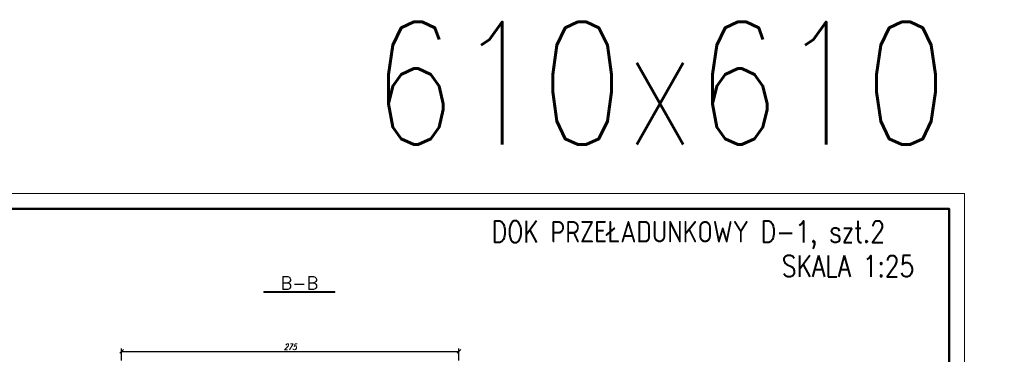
# Model space of a CAD drawing. Header units: millimetres. Extents: x 0 to 1557, y 0 to 1667.
# Tile 11 of 11: x 755 to 1557, y 1394 to 1667. Entities that reach past the tile are written whole.
import ezdxf
from ezdxf.enums import TextEntityAlignment as Align

# ---------------------------------------------------------------- set-up
doc = ezdxf.new("R2010")
doc.units = ezdxf.units.MM
for name, color, linetype, lineweight in [('.0.18', 7, 'Continuous', 18), ('.0.35', 2, 'Continuous', 35), ('.0.5', 3, 'Continuous', 50), ('.0wymiar', 7, 'Continuous', 9), ('.tekst', 1, 'Continuous', 20), ('1', 7, 'Continuous', 9)]:
    doc.layers.add(name, color=color, linetype=linetype, lineweight=lineweight)
doc.styles.add('simplex 0.8', font='simplex.shx', dxfattribs={"width": 0.8})
doc.styles.add('simplex 0.8 kursywa', font='simplex.shx', dxfattribs={"width": 0.8, "oblique": 15})
doc.styles.add('TXT5', font='COMPLEX.shx')
doc.dimstyles.new('1-25', dxfattribs={"dimscale": 2.5, "dimtxt": 2, "dimasz": 1.2, "dimexe": 1, "dimexo": 0.5, "dimgap": 0.5, "dimtad": 1, "dimdec": 1, "dimrnd": 0.5, "dimdsep": 46, "dimtxsty": 'simplex 0.8 kursywa', "dimblk": 'OBLIQUE', "dimcen": 0.09, "dimclrd": 256, "dimclre": 256, "dimclrt": 256, "dimadec": 0, "dimazin": 0, "dimtfac": 1, "dimtdec": 1, "dimtix": 1, "dimtmove": 0, "dimatfit": 3, "dimfxl": 5, "dimfxlon": 1, "dimtolj": 1, "dimtzin": 0, "dimarcsym": 0})

# ---------------------------------------------------------------- blocks, each defined once
blk = doc.blocks.new('przek_PP')
at = {"layer": '.tekst', "linetype": 'Continuous'}
for p, q in [((-137.9, 5), (137.9, 5)), ((-137.9, 0), (137.9, 0))]:
    blk.add_line(p, q, dxfattribs=at)
at = {"layer": '1', "linetype": 'Continuous'}
for p, q in [((-137.9, 5), (-137.9, 0)), ((137.9, 5), (137.9, 0))]:
    blk.add_line(p, q, dxfattribs=at)
at = {"layer": '.tekst', "linetype": 'Continuous', "style": 'TXT5'}
blk.add_attdef('PRZEKROJ', text='', height=50, dxfattribs=at).set_placement((-0.2, 12), align=Align.CENTER)
blk = doc.blocks.new('_Oblique')
at = {"color": 0, "linetype": 'ByBlock', "lineweight": -2}
blk.add_line((-0.5, -0.5), (0.5, 0.5), dxfattribs=at)
blk = doc.blocks.new('*D47')
at = {"layer": '.0.18', "lineweight": -2, "ltscale": 2, "transparency": 16777216}
for p, q in [((837.89, 1388.83), (837.89, 1398.83)), ((1112.89, 1388.83), (1112.89, 1398.83)), ((837.89, 1396.33), (1112.89, 1396.33))]:
    blk.add_line(p, q, dxfattribs=at)
at = {"layer": 'Defpoints', "color": 0, "ltscale": 2, "transparency": 16777216}
for p in [(1112.89, 1396.33), (837.89, 1342.55), (1112.89, 1152.55)]:
    blk.add_point(p, dxfattribs=at)
at = {"layer": '.0.18', "lineweight": -2, "ltscale": 2, "transparency": 16777216, "xscale": 3, "yscale": 3, "zscale": 3, "rotation": 180}
blk.add_blockref('_Oblique', (837.89, 1396.33), dxfattribs=at)
at = {"layer": '.0.18', "lineweight": -2, "ltscale": 2, "transparency": 16777216, "xscale": 3, "yscale": 3, "zscale": 3}
blk.add_blockref('_Oblique', (1112.89, 1396.33), dxfattribs=at)
at = {"layer": '.0.18', "ltscale": 2, "transparency": 16777216, "insert": (975.39, 1400.08), "char_height": 5, "attachment_point": 5, "style": 'simplex 0.8 kursywa'}
blk.add_mtext('\\A1;275', dxfattribs=at)

msp = doc.modelspace()

# ---------------------------------------------------------------- linework, layer by layer
at = {"layer": '.0.5'}
msp.add_lwpolyline([(1512.5, 12.5), (50, 12.5), (50, 1512.5), (1512.5, 1512.5), (1512.5, 12.5)], dxfattribs=at)
at = {"layer": '.0wymiar'}
msp.add_lwpolyline([(0, 1525), (1525, 1525), (1525, 0), (0, 0)], close=True, dxfattribs=at)

# ---------------------------------------------------------------- block references
at = {"layer": '.0.35'}
ref = msp.add_blockref('przek_PP', (982.75, 1444.27), dxfattribs=dict(at, xscale=-0.21, yscale=0.21, zscale=0.21))
ref.add_attrib('PRZEKROJ', 'B-B', dxfattribs={"layer": '.tekst', "linetype": 'Continuous', "height": 10.5, "style": 'TXT5'}).set_placement((982.8, 1446.78), align=Align.CENTER)

# ---------------------------------------------------------------- texts
at = {"layer": '.tekst', "char_height": 17.5, "attachment_point": 1, "style": 'simplex 0.8'}
for s, insert, width in [('DOK PRZEŁADUNKOWY {\\C7;D-1, szt.2} ^I', (1139.6, 1502.66), 400.8903), ('SKALA 1:25 ^I', (1376.03, 1474.65), 794.9258)]:
    msp.add_mtext(s, dxfattribs=dict(at, insert=insert, width=width))
at = {"layer": 'Defpoints', "insert": (1041.89, 1664.91), "char_height": 100, "width": 624.3118, "attachment_point": 1, "style": 'simplex 0.8'}
msp.add_mtext('610x610', dxfattribs=at)

# ---------------------------------------------------------------- dimensions: what is measured, and where the dimension line sits
at = {"layer": '.0.18', "ltscale": 2}
dim = msp.add_linear_dim(base=(1112.89, 1396.33), p1=(837.89, 1342.55), p2=(1112.89, 1152.55), dimstyle='1-25', override={"dimrnd": 1, "dimfxl": 3}, dxfattribs=at)
dim.commit()
dim.dimension.update_dxf_attribs({"geometry": '*D47', "text_midpoint": (975.39, 1400.08)})

doc.saveas('drawing.dxf')
